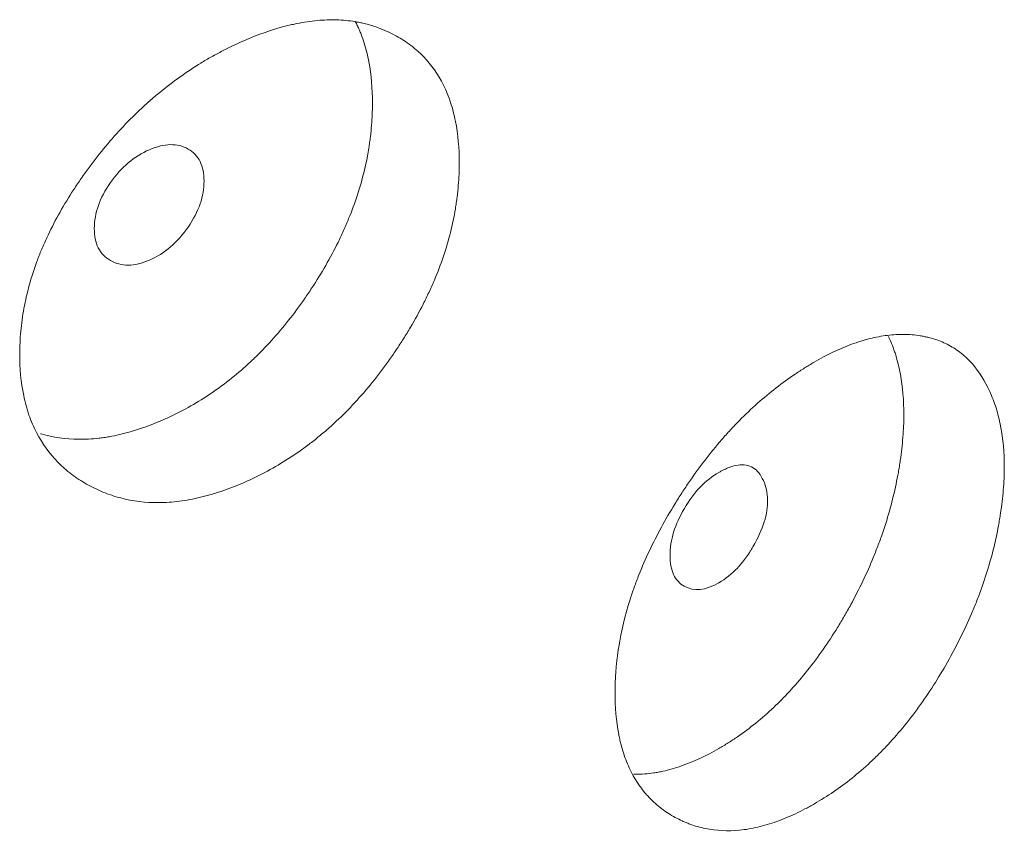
# Model space of a CAD drawing. Header units: millimetres. Extents: x 4 to 1188, y 1 to 840.
# Tile 174 of 210: x 971.92 to 974, y 214.52 to 216.23. Entities that reach past the tile are written whole.
import ezdxf

# ---------------------------------------------------------------- set-up
doc = ezdxf.new("R2010")
doc.units = ezdxf.units.MM
doc.layers.add('1', color=7, linetype='Continuous')

msp = doc.modelspace()

# ---------------------------------------------------------------- linework, layer by layer
at = {"layer": '1', "color": 154, "linetype": 'Continuous', "lineweight": 13}
for points, knots in [([(972.8504, 215.9277), (972.8504, 215.9257), (972.8504, 215.9238), (972.8503, 215.9198), (972.8502, 215.914), (972.8498, 215.9002), (972.8486, 215.8802), (972.8469, 215.8639), (972.8454, 215.8516), (972.8448, 215.8475), (972.8436, 215.8393), (972.843, 215.8351), (972.8368, 215.798), (972.8284, 215.7646), (972.8114, 215.7141), (972.805, 215.6972), (972.796, 215.676), (972.7942, 215.6718), (972.7904, 215.6633), (972.7847, 215.6506), (972.7786, 215.638), (972.7659, 215.6131), (972.7569, 215.5968), (972.7426, 215.5725), (972.7377, 215.5645), (972.7277, 215.5486), (972.7226, 215.5407), (972.712, 215.5249), (972.7066, 215.5171), (972.6983, 215.5055), (972.6955, 215.5016), (972.6899, 215.494), (972.6871, 215.4902), (972.6728, 215.4713), (972.6609, 215.4567), (972.6242, 215.4142), (972.5982, 215.3879), (972.5668, 215.3606), (972.5633, 215.3576), (972.5563, 215.3518), (972.5457, 215.3431), (972.535, 215.3348), (972.5136, 215.3189), (972.4991, 215.309), (972.4697, 215.2905), (972.4549, 215.282), (972.4325, 215.2701), (972.4249, 215.2663), (972.4136, 215.2609), (972.4098, 215.2591), (972.4022, 215.2556), (972.3984, 215.2539), (972.3643, 215.2391), (972.3341, 215.2287), (972.2893, 215.218), (972.2744, 215.2152), (972.2448, 215.2114), (972.2303, 215.2104), (972.188, 215.2101), (972.1544, 215.2142), (972.1229, 215.2236), (972.1104, 215.2278), (972.1043, 215.2301), (972.0862, 215.2375), (972.0747, 215.2432), (972.0525, 215.2558), (972.0419, 215.2627), (972.0267, 215.2742), (972.0193, 215.2803), (972.0123, 215.2867), (972.0076, 215.2911), (972.0053, 215.2934), (971.985, 215.3139), (971.9699, 215.3348), (971.9518, 215.37), (971.9452, 215.3854), (971.9398, 215.4019), (971.9377, 215.4086), (971.9367, 215.412), (971.9339, 215.4222), (971.9323, 215.4292), (971.925, 215.4643), (971.9217, 215.5014), (971.9227, 215.5405), (971.9234, 215.5562), (971.924, 215.5642), (971.9262, 215.5882), (971.9284, 215.6044), (971.9373, 215.6531), (971.9463, 215.686), (971.9602, 215.7237), (971.9618, 215.7279), (971.9651, 215.7362), (971.9701, 215.7487), (971.9756, 215.7611), (971.987, 215.7858), (971.9953, 215.802), (972.0131, 215.8341), (972.0226, 215.85), (972.0378, 215.8737), (972.043, 215.8815), (972.051, 215.8932), (972.0537, 215.8971), (972.0592, 215.9048), (972.0619, 215.9087), (972.087, 215.9431), (972.1108, 215.9723), (972.1492, 216.0136), (972.1625, 216.027), (972.1796, 216.0432), (972.1831, 216.0464), (972.19, 216.0527), (972.1934, 216.0558), (972.2039, 216.065), (972.2109, 216.071), (972.2463, 216.1), (972.2754, 216.1207), (972.3126, 216.1434), (972.3239, 216.15), (972.3352, 216.1563), (972.3428, 216.1604), (972.3466, 216.1624), (972.3656, 216.1722), (972.3807, 216.1794), (972.426, 216.199), (972.4559, 216.2097), (972.4893, 216.2182), (972.493, 216.2191), (972.5004, 216.2208), (972.5114, 216.2232), (972.5366, 216.2276), (972.5715, 216.2308), (972.6049, 216.2298), (972.6274, 216.2269), (972.6369, 216.2251), (972.6432, 216.2239), (972.6464, 216.2232), (972.6742, 216.2166), (972.6968, 216.2075), (972.7283, 216.19), (972.7384, 216.1835), (972.7504, 216.1744), (972.7528, 216.1725), (972.7574, 216.1687), (972.7643, 216.1629), (972.7708, 216.1567), (972.7917, 216.1351), (972.8058, 216.1151), (972.8201, 216.0864), (972.8227, 216.0804), (972.8277, 216.0681), (972.83, 216.0619), (972.8363, 216.0427), (972.8397, 216.0294), (972.8478, 215.9882), (972.8504, 215.9587), (972.8504, 215.9277)], [0, 0, 0, 0, 0.001953, 0.001953, 0.003906, 0.007812, 0.015625, 0.023437, 0.023437, 0.027344, 0.027344, 0.03125, 0.03125, 0.0625, 0.0625, 0.078125, 0.078125, 0.082031, 0.082031, 0.085937, 0.09375, 0.09375, 0.109375, 0.109375, 0.117187, 0.117187, 0.125, 0.125, 0.132812, 0.132812, 0.136719, 0.136719, 0.140625, 0.140625, 0.15625, 0.15625, 0.1875, 0.1875, 0.191406, 0.191406, 0.195312, 0.203125, 0.203125, 0.21875, 0.21875, 0.234375, 0.234375, 0.242187, 0.242187, 0.246094, 0.246094, 0.25, 0.25, 0.28125, 0.28125, 0.296875, 0.296875, 0.3125, 0.3125, 0.34375, 0.351562, 0.351562, 0.359375, 0.359375, 0.375, 0.375, 0.390625, 0.390625, 0.398437, 0.402344, 0.402344, 0.40625, 0.40625, 0.4375, 0.4375, 0.453125, 0.457031, 0.457031, 0.460937, 0.460937, 0.46875, 0.46875, 0.5, 0.507812, 0.507812, 0.515625, 0.515625, 0.53125, 0.53125, 0.5625, 0.5625, 0.566406, 0.566406, 0.570312, 0.578125, 0.578125, 0.59375, 0.59375, 0.609375, 0.609375, 0.617187, 0.617187, 0.621094, 0.621094, 0.625, 0.625, 0.65625, 0.65625, 0.671875, 0.671875, 0.675781, 0.675781, 0.679687, 0.679687, 0.6875, 0.6875, 0.71875, 0.71875, 0.726562, 0.730469, 0.730469, 0.734375, 0.734375, 0.75, 0.75, 0.78125, 0.78125, 0.785156, 0.785156, 0.789063, 0.796875, 0.8125, 0.828125, 0.835938, 0.839844, 0.839844, 0.84375, 0.84375, 0.875, 0.875, 0.890625, 0.890625, 0.894531, 0.894531, 0.898438, 0.90625, 0.90625, 0.9375, 0.9375, 0.945313, 0.945313, 0.953125, 0.953125, 0.96875, 0.96875, 1, 1, 1, 1]), ([(972.6309, 216.2268), (972.6325, 216.2237), (972.6341, 216.2206), (972.6369, 216.2145), (972.6382, 216.2116), (972.6408, 216.2056), (972.642, 216.2026), (972.6456, 216.1934), (972.6477, 216.1872), (972.6537, 216.1681), (972.657, 216.1549), (972.6647, 216.114), (972.6671, 216.0849), (972.6671, 216.0542)], [0, 0, 0, 0, 0.064984, 0.064984, 0.123422, 0.123422, 0.181861, 0.181861, 0.298738, 0.298738, 0.532492, 0.532492, 1, 1, 1, 1]), ([(972.6671, 216.0542), (972.6671, 216.0523), (972.6671, 216.0504), (972.6671, 216.0465), (972.667, 216.0407), (972.6666, 216.0271), (972.6654, 216.0074), (972.6638, 215.9913), (972.6624, 215.9792), (972.6618, 215.9751), (972.6607, 215.967), (972.6601, 215.963), (972.6542, 215.9263), (972.6462, 215.8934), (972.63, 215.8436), (972.6238, 215.8269), (972.6152, 215.8059), (972.6135, 215.8017), (972.6099, 215.7933), (972.6043, 215.7807), (972.5985, 215.7683), (972.5782, 215.7272), (972.5597, 215.6951), (972.5341, 215.656), (972.5289, 215.6482), (972.5208, 215.6366), (972.5181, 215.6328), (972.5126, 215.6252), (972.5099, 215.6214), (972.496, 215.6026), (972.4729, 215.5734), (972.442, 215.5392), (972.4192, 215.5166), (972.4092, 215.5072), (972.4024, 215.501), (972.399, 215.4979), (972.3683, 215.4707), (972.3401, 215.4495), (972.2967, 215.4219), (972.2784, 215.4112), (972.2599, 215.4016), (972.2524, 215.3978), (972.2487, 215.396), (972.2374, 215.3906), (972.2299, 215.3872), (972.1926, 215.371), (972.1628, 215.3608), (972.1259, 215.3523), (972.1185, 215.3508), (972.1075, 215.3488), (972.1038, 215.3482), (972.0965, 215.3472), (972.0782, 215.3448), (972.0606, 215.3439), (972.0191, 215.3442), (971.9922, 215.3481), (971.9667, 215.3556), (971.9661, 215.3557)], [0, 0, 0, 0, 0.00567, 0.00567, 0.01134, 0.022681, 0.045362, 0.068043, 0.068043, 0.079383, 0.079383, 0.090724, 0.090724, 0.181447, 0.181447, 0.226809, 0.226809, 0.238149, 0.238149, 0.24949, 0.272171, 0.272171, 0.362894, 0.362894, 0.385575, 0.385575, 0.396915, 0.396915, 0.408256, 0.408256, 0.453618, 0.498979, 0.52166, 0.533001, 0.533001, 0.544341, 0.544341, 0.635065, 0.635065, 0.680426, 0.691767, 0.691767, 0.703107, 0.703107, 0.725788, 0.725788, 0.816512, 0.816512, 0.839193, 0.839193, 0.850533, 0.850533, 0.861873, 0.907235, 0.907235, 0.997959, 1, 1, 1, 1]), ([(972.0799, 215.7895), (972.0798, 215.7735), (972.0826, 215.7598), (972.094, 215.7372), (972.1024, 215.7284), (972.1254, 215.7151), (972.138, 215.7119), (972.1654, 215.7121), (972.1801, 215.7156), (972.2283, 215.7364), (972.2555, 215.7596), (972.2892, 215.8088), (972.2977, 215.8251), (972.3061, 215.8494), (972.3082, 215.8574), (972.3109, 215.8735), (972.3116, 215.8815), (972.3116, 215.9057), (972.3088, 215.9195), (972.3004, 215.9364), (972.2969, 215.9414), (972.2886, 215.9502), (972.2838, 215.9539), (972.2668, 215.9636), (972.2543, 215.9667), (972.227, 215.9662), (972.2125, 215.9628), (972.1642, 215.9418), (972.1366, 215.9185), (972.0914, 215.8541), (972.08, 215.8216), (972.0799, 215.7895)], [0, 0, 0, 0, 0.0625, 0.0625, 0.125, 0.125, 0.1875, 0.1875, 0.25, 0.25, 0.375, 0.375, 0.4375, 0.4375, 0.46875, 0.46875, 0.5, 0.5, 0.5625, 0.5625, 0.59375, 0.59375, 0.625, 0.625, 0.6875, 0.6875, 0.75, 0.75, 0.875, 0.875, 1, 1, 1, 1]), ([(974.001, 215.2848), (974.001, 215.2771), (974.0008, 215.2692), (974.0001, 215.2532), (973.9996, 215.2452), (973.9976, 215.2208), (973.9957, 215.2042), (973.9925, 215.1832), (973.9918, 215.1789), (973.9904, 215.1704), (973.9882, 215.1577), (973.9822, 215.1279), (973.9715, 215.0851), (973.9577, 215.0418), (973.9481, 215.0156), (973.943, 215.0025), (973.9413, 214.9982), (973.9377, 214.9894), (973.9359, 214.9851), (973.9195, 214.946), (973.9028, 214.9123), (973.8752, 214.8629), (973.8656, 214.8466), (973.8454, 214.8145), (973.835, 214.7989), (973.8027, 214.7536), (973.7799, 214.7254), (973.7495, 214.6927), (973.7433, 214.6863), (973.734, 214.6769), (973.7308, 214.6738), (973.7245, 214.6677), (973.7213, 214.6647), (973.7054, 214.6499), (973.6926, 214.6388), (973.6537, 214.6077), (973.6273, 214.5898), (973.5971, 214.5723), (973.5937, 214.5704), (973.587, 214.5667), (973.5769, 214.5612), (973.5669, 214.5562), (973.5468, 214.5468), (973.5202, 214.5357), (973.494, 214.5279), (973.4744, 214.5233), (973.4679, 214.522), (973.4549, 214.5198), (973.4485, 214.519), (973.4169, 214.5159), (973.393, 214.5172), (973.3589, 214.5241), (973.3479, 214.5273), (973.3344, 214.5323), (973.3318, 214.5333), (973.3265, 214.5355), (973.3187, 214.5389), (973.3111, 214.5427), (973.2962, 214.5509), (973.2867, 214.557), (973.2686, 214.5707), (973.2601, 214.5783), (973.25, 214.5888), (973.248, 214.591), (973.2441, 214.5954), (973.2422, 214.5976), (973.2366, 214.6045), (973.2259, 214.6188), (973.2167, 214.6346), (973.2059, 214.657), (973.1988, 214.6748), (973.1923, 214.6974), (973.1899, 214.7074), (973.1884, 214.7142), (973.1877, 214.7177), (973.1817, 214.7489), (973.1793, 214.7784), (973.1793, 214.8246), (973.1799, 214.8403), (973.1815, 214.8605), (973.1819, 214.8646), (973.1827, 214.8727), (973.184, 214.8849), (973.1857, 214.8972), (973.1923, 214.9384), (973.2003, 214.9719), (973.2138, 215.0145), (973.2167, 215.0231), (973.2214, 215.036), (973.2229, 215.0403), (973.2262, 215.0489), (973.2279, 215.0532), (973.2364, 215.0746), (973.2438, 215.0916), (973.2596, 215.1251), (973.2681, 215.1418), (973.2861, 215.1747), (973.2956, 215.191), (973.308, 215.2113), (973.3105, 215.2153), (973.3156, 215.2234), (973.3232, 215.2353), (973.3311, 215.2471), (973.3471, 215.2704), (973.369, 215.3007), (973.3983, 215.3365), (973.4167, 215.3571), (973.426, 215.3672), (973.4292, 215.3705), (973.4354, 215.3771), (973.4386, 215.3804), (973.467, 215.4092), (973.4929, 215.4321), (973.5325, 215.4629), (973.5458, 215.4725), (973.5626, 215.4839), (973.5659, 215.4861), (973.5727, 215.4905), (973.576, 215.4926), (973.5861, 215.4989), (973.5928, 215.5029), (973.6262, 215.5223), (973.6525, 215.535), (973.685, 215.5471), (973.6915, 215.5493), (973.7012, 215.5523), (973.7044, 215.5533), (973.7108, 215.5551), (973.714, 215.5559), (973.7299, 215.5599), (973.7423, 215.5622), (973.7664, 215.5651), (973.79, 215.5664), (973.8125, 215.5645), (973.8262, 215.5623), (973.8289, 215.5618), (973.8343, 215.5607), (973.8423, 215.559), (973.8604, 215.5539), (973.8749, 215.5478), (973.8933, 215.5379), (973.9065, 215.5293), (973.9186, 215.5187), (973.9264, 215.5112), (973.9301, 215.5073), (973.9482, 215.4867), (973.9603, 215.4673), (973.9728, 215.4398), (973.9751, 215.4341), (973.9796, 215.4224), (973.9817, 215.4164), (973.9875, 215.3979), (973.9907, 215.3851), (973.9985, 215.3449), (974.0011, 215.316), (974.001, 215.2848)], [0, 0, 0, 0, 0.007812, 0.007812, 0.015625, 0.015625, 0.03125, 0.03125, 0.035156, 0.035156, 0.039063, 0.046875, 0.0625, 0.078125, 0.085938, 0.085938, 0.089844, 0.089844, 0.09375, 0.09375, 0.125, 0.125, 0.140625, 0.140625, 0.15625, 0.15625, 0.1875, 0.1875, 0.195312, 0.195312, 0.199219, 0.199219, 0.203125, 0.203125, 0.21875, 0.21875, 0.25, 0.25, 0.253906, 0.253906, 0.257813, 0.265625, 0.265625, 0.28125, 0.296875, 0.296875, 0.304688, 0.304688, 0.3125, 0.3125, 0.34375, 0.34375, 0.359375, 0.359375, 0.363281, 0.363281, 0.367188, 0.375, 0.375, 0.390625, 0.390625, 0.40625, 0.40625, 0.410156, 0.410156, 0.414063, 0.414063, 0.421875, 0.4375, 0.4375, 0.453125, 0.460938, 0.464844, 0.464844, 0.46875, 0.46875, 0.5, 0.5, 0.515625, 0.515625, 0.519531, 0.519531, 0.523438, 0.53125, 0.53125, 0.5625, 0.5625, 0.570313, 0.570313, 0.574219, 0.574219, 0.578125, 0.578125, 0.59375, 0.59375, 0.609375, 0.609375, 0.625, 0.625, 0.628906, 0.628906, 0.632813, 0.640625, 0.640625, 0.65625, 0.671875, 0.679688, 0.679688, 0.683594, 0.683594, 0.6875, 0.6875, 0.71875, 0.71875, 0.734375, 0.734375, 0.738281, 0.738281, 0.742188, 0.742188, 0.75, 0.75, 0.78125, 0.78125, 0.789063, 0.789063, 0.792969, 0.792969, 0.796875, 0.796875, 0.8125, 0.8125, 0.828125, 0.84375, 0.84375, 0.847656, 0.847656, 0.851563, 0.859375, 0.875, 0.875, 0.890625, 0.898438, 0.898438, 0.90625, 0.90625, 0.9375, 0.9375, 0.945313, 0.945313, 0.953125, 0.953125, 0.96875, 0.96875, 1, 1, 1, 1]), ([(973.7569, 215.5609), (973.7579, 215.5589), (973.7588, 215.5568), (973.762, 215.5493), (973.7643, 215.5436), (973.7675, 215.5348), (973.7686, 215.5318), (973.7706, 215.5258), (973.7753, 215.5106), (973.7792, 215.4947), (973.7866, 215.4548), (973.789, 215.4262), (973.789, 215.3954)], [0, 0, 0, 0, 0.044434, 0.044434, 0.16388, 0.16388, 0.223602, 0.223602, 0.283325, 0.522217, 0.522217, 1, 1, 1, 1]), ([(973.789, 215.3954), (973.7889, 215.38), (973.7883, 215.3643), (973.7857, 215.3323), (973.7839, 215.3159), (973.7808, 215.2952), (973.7802, 215.291), (973.7789, 215.2826), (973.7767, 215.2701), (973.771, 215.2407), (973.7608, 215.1985), (973.7477, 215.1558), (973.7384, 215.1299), (973.7335, 215.117), (973.7319, 215.1127), (973.7285, 215.104), (973.7268, 215.0997), (973.7109, 215.0611), (973.6949, 215.0276), (973.6726, 214.9867), (973.668, 214.9786), (973.6586, 214.9624), (973.6538, 214.9543), (973.6391, 214.9304), (973.629, 214.9148), (973.5975, 214.8697), (973.5723, 214.8379), (973.5452, 214.8087), (973.5391, 214.8023), (973.536, 214.7991), (973.5268, 214.7897), (973.5206, 214.7837), (973.5019, 214.766), (973.4767, 214.744), (973.4444, 214.7199), (973.4215, 214.7048), (973.4116, 214.6987), (973.4049, 214.6947), (973.4016, 214.6927), (973.3717, 214.6755), (973.3454, 214.6631), (973.3062, 214.6494), (973.2932, 214.6457), (973.2771, 214.6421), (973.2738, 214.6415), (973.2674, 214.6403), (973.2579, 214.6387), (973.2485, 214.6376), (973.2342, 214.6365), (973.2262, 214.6363), (973.2184, 214.6364)], [0, 0, 0, 0, 0.048407, 0.048407, 0.096815, 0.096815, 0.108917, 0.108917, 0.121018, 0.145222, 0.19363, 0.242037, 0.266241, 0.266241, 0.278343, 0.278343, 0.290444, 0.290444, 0.387259, 0.387259, 0.411463, 0.411463, 0.435667, 0.435667, 0.484074, 0.484074, 0.580889, 0.592991, 0.592991, 0.605092, 0.605092, 0.629296, 0.629296, 0.677704, 0.726111, 0.750315, 0.762416, 0.762416, 0.774518, 0.774518, 0.871333, 0.871333, 0.919741, 0.919741, 0.931842, 0.931842, 0.943944, 0.968148, 0.968148, 1, 1, 1, 1]), ([(973.2954, 215.0988), (973.2954, 215.0827), (973.2979, 215.0692), (973.3079, 215.0475), (973.3153, 215.0393), (973.3459, 215.0222), (973.3704, 215.0247), (973.4127, 215.0491), (973.4257, 215.0595), (973.4437, 215.0785), (973.4494, 215.0854), (973.4576, 215.0966), (973.4603, 215.1005), (973.4642, 215.1066), (973.4655, 215.1086), (973.468, 215.1128), (973.4692, 215.1147), (973.4917, 215.154), (973.502, 215.187), (973.5012, 215.2307), (973.4982, 215.2441), (973.4867, 215.2695), (973.4794, 215.2785), (973.4617, 215.2895), (973.4513, 215.2914), (973.4332, 215.2889), (973.4268, 215.2872), (973.4166, 215.2833), (973.4131, 215.2817), (973.4077, 215.2791), (973.4059, 215.2782), (973.4022, 215.2762), (973.4002, 215.2751), (973.37, 215.2576), (973.3456, 215.2321), (973.3157, 215.1812), (973.3081, 215.1644), (973.298, 215.1313), (973.2955, 215.1148), (973.2954, 215.0988)], [0, 0, 0, 0, 0.0625, 0.0625, 0.125, 0.125, 0.25, 0.25, 0.3125, 0.3125, 0.34375, 0.34375, 0.359375, 0.359375, 0.367188, 0.367188, 0.375, 0.375, 0.5, 0.5, 0.5625, 0.5625, 0.625, 0.625, 0.6875, 0.6875, 0.71875, 0.71875, 0.734375, 0.734375, 0.742188, 0.742188, 0.75, 0.75, 0.875, 0.875, 0.9375, 0.9375, 1, 1, 1, 1])]:
    msp.add_open_spline(points, degree=3, knots=knots, dxfattribs=at)

doc.saveas('drawing.dxf')
